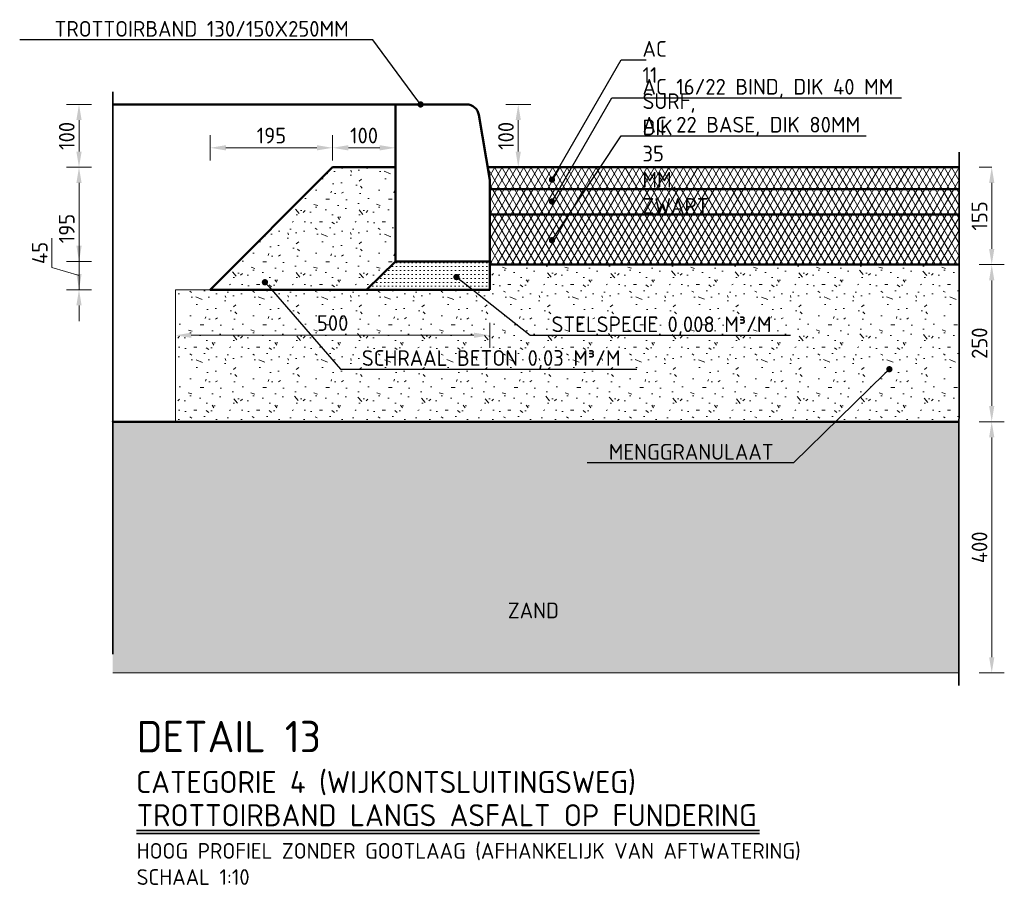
# Model space of a CAD drawing. Header units: metres. Extents: x 92403 to 95147, y 464428 to 465602.
# Tile 234 of 256: x 92591.87 to 92593.44, y 465106.87 to 465108.24. Entities that reach past the tile are written whole.
import ezdxf
from ezdxf import colors
from ezdxf.entities.mleader import LeaderData, LeaderLine
from ezdxf.math import Vec2, Vec3

# ---------------------------------------------------------------- set-up
doc = ezdxf.new("R2010")
doc.units = ezdxf.units.M
doc.linetypes.add('AL-PROJECT', pattern=[18, 12, -3, 0, -3])
doc.layers.get('0').update_dxf_attribs({"linetype": 'CONTINUOUS'})
doc.layers.get('Defpoints').update_dxf_attribs({"linetype": 'CONTINUOUS'})
for name, color, linetype, lineweight in [('N-WE-GW-GROND_ZAND-AD', 7, 'CONTINUOUS', 18), ('N-WE-GW-GROND_ZAND_CUNETZAND-AD-10', 7, 'CONTINUOUS', 18), ('N-WE-GW-GROND_ZAND_CUNETZAND-WERK-T25', 7, 'CONTINUOUS', 25), ('N-WE-VH-KANTOPSLUITING_TROTTOIRBAND_130 150-GD', 210, 'CONTINUOUS', 50), ('N-WE-VH-VERHARDING_ASFALT-AD-10', 252, 'CONTINUOUS', 18), ('N-WE-VH-VERHARDING_ASFALT-GD', 252, 'CONTINUOUS', 50), ('N-WE-VH-VERHARDING_ASFALT-T25', 7, 'CONTINUOUS', 25), ('N-WE-VH-VERHARDING_BETON-AD-10', 252, 'CONTINUOUS', 18), ('N-WE-VH-VERHARDING_BETON_SCHRAAL-GD', 252, 'CONTINUOUS', 50), ('N-WE-VH-VERHARDING_BETON_SCHRAAL-T25', 7, 'CONTINUOUS', 25), ('N-WE-VH-VERHARDING_FUNDERING-AD-10', 252, 'CONTINUOUS', 18), ('N-WE-VH-VERHARDING_TEGEL-GD', 252, 'CONTINUOUS', 50), ('X-XX-AL-PROJECTGRENS-G', 7, 'AL-PROJECT', 35), ('X-XX-AL-TEKENBLAD_TITELBLOK-T25', 7, 'CONTINUOUS', 25), ('X-XX-AL-TEKENBLAD_TITELBLOK-T35', 50, 'CONTINUOUS', 35), ('X-XX-AL-TEKENBLAD_TITELBLOK-T50', 130, 'CONTINUOUS', 50), ('X-XX-AL-VERWIJZING_DETAIL-M', 7, 'CONTINUOUS', 18)]:
    doc.layers.add(name, color=color, linetype=linetype, lineweight=lineweight)
doc.styles.add('NLCS-ISO-ANNOTATIVE-T25', font='NLCS-ISO.ttf', dxfattribs={"height": 2.5})
doc.styles.add('NLCS-ISO-M10-T25', font='NLCS-ISO.ttf', dxfattribs={"height": 0.025})
doc.styles.add('NLCS-ISO-M10-T35', font='NLCS-ISO.ttf', dxfattribs={"height": 0.035})
doc.styles.add('NLCS-ISO-M10-T50', font='NLCS-ISO.ttf', dxfattribs={"height": 0.05})
doc.dimstyles.new('NLCS-M10-T25-PIJL_L2_H1', dxfattribs={"dimscale": 0.01, "dimtxt": 2.5, "dimasz": 2.5, "dimexe": 2, "dimexo": 2, "dimgap": 0.7, "dimtad": 1, "dimzin": 0, "dimdsep": 46, "dimtxsty": 'NLCS-ISO-M10-T25', "dimcen": 2.5, "dimdle": 2, "dimclrd": 256, "dimclre": 256, "dimclrt": 7, "dimadec": 1, "dimazin": 0, "dimtfac": 1, "dimtdec": 3, "dimtofl": 0, "dimtmove": 1, "dimatfit": 0, "dimfxl": 2, "dimfxlon": 1, "dimtfillclr": 256, "dimtolj": 1, "dimtzin": 0, "dimlwd": -1, "dimlwe": -1, "dimarcsym": 0})
pattern_1 = [(59.99999999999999, (2985.379468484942, 6084.538831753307), (-0.008660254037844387, 0.005000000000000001), []), (120, (2985.379468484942, 6084.538831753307), (-0.008660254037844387, -0.004999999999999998), [])]
pattern_2 = [(0, (2985.474468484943, 6084.60283175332), (0, 0.1), [0, -0.1]), (0, (2985.475468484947, 6084.567831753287), (0, 0.1), [0, -0.1]), (0, (2985.478468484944, 6084.621831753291), (0, 0.1), [0, -0.1]), (338.1986, (2985.426468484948, 6084.590831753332), (0.3000000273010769, -0.099999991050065), [0.0107703, -0.5277461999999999]), (216.8699, (2985.436468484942, 6084.586831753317), (0.2999999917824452, 0.2000000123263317), [0.005, -0.495]), (130.6013, (2985.432468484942, 6084.583831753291), (0.5000000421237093, -0.5999999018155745), [0.0092195, -0.9127349]), (206.5651, (2985.399468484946, 6084.571831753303), (-0.09999991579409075, -0.1000001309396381), [0.0022361, -0.2213707]), (326.3099, (2985.397468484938, 6084.570831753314), (0.199999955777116, -0.1000001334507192), [0.0036056, -0.3569496]), (108.4349, (2985.400468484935, 6084.568831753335), (-0.09999984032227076, 0.2000000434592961), [0.003162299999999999, -0.3130654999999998]), (225, (2985.463468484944, 6084.561831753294), (-1.776356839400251e-17, -0.1000000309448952), [0.0042426, -0.1371787]), (0, (2985.460468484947, 6084.558831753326), (0.1, 0.1), [0.006, -0.094]), (135, (2985.466468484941, 6084.558831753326), (-0.1000000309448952, 8.881784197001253e-18), [0.0042426, -0.1371787]), (251.5651, (2985.451468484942, 6084.625831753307), (0.09999984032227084, 0.2000000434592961), [0.003162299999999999, -0.3130654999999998]), (0, (2985.450468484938, 6084.62283175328), (0.1, 0.1), [0.005, -0.095]), (143.1301, (2985.455468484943, 6084.62283175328), (-0.2999999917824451, 0.2000000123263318), [0.005, -0.495]), (213.6901, (2985.398468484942, 6084.626831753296), (0.199999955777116, 0.1000001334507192), [0.003605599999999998, -0.3569495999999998]), (341.5651, (2985.395468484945, 6084.624831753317), (-0.2000000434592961, 0.09999984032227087), [0.006324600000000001, -0.3099032]), (126.8699, (2985.401468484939, 6084.62283175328), (0.2000000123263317, -0.2999999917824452), [0.005, -0.495]), (0, (2985.427468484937, 6084.62283175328), (0, 0.1), [0, -0.1]), (0, (2985.400468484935, 6084.596831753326), (0, 0.1), [0, -0.1]), (0, (2985.428468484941, 6084.559831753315), (0, 0.1), [0, -0.1]), (0, (2985.455468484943, 6084.590831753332), (0, 0.1), [0, -0.1]), (0, (2985.426468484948, 6084.607831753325), (0, 0.1), [0, -0.1]), (0, (2985.404468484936, 6084.610831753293), (0, 0.1), [0, -0.1]), (0, (2985.413468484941, 6084.604831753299), (0, 0.1), [0, -0.1]), (0, (2985.409468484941, 6084.580831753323), (0, 0.1), [0, -0.1]), (0, (2985.385468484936, 6084.58483175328), (0, 0.1), [0, -0.1]), (0, (2985.38646848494, 6084.607831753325), (0, 0.1), [0, -0.1]), (0, (2985.383468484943, 6084.629831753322), (0, 0.1), [0, -0.1]), (0, (2985.414468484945, 6084.633831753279), (0, 0.1), [0, -0.1]), (0, (2985.436468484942, 6084.637831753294), (0, 0.1), [0, -0.1]), (0, (2985.471468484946, 6084.633831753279), (0, 0.1), [0, -0.1]), (0, (2985.447468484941, 6084.60283175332), (0, 0.1), [0, -0.1]), (0, (2985.437468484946, 6084.620831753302), (0, 0.1), [0, -0.1]), (0, (2985.445468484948, 6084.572831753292), (0, 0.1), [0, -0.1]), (0, (2985.415468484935, 6084.567831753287), (0, 0.1), [0, -0.1]), (0, (2985.445468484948, 6084.54583175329), (0, 0.1), [0, -0.1]), (0, (2985.412468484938, 6084.551831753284), (0, 0.1), [0, -0.1]), (0, (2985.380468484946, 6084.548831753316), (0, 0.1), [0, -0.1]), (0, (2985.392468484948, 6084.543831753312), (0, 0.1), [0, -0.1]), (0, (2985.393468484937, 6084.557831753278), (0, 0.1), [0, -0.1]), (0, (2985.460468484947, 6084.541831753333), (0, 0.1), [0, -0.1]), (0, (2985.472468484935, 6084.582831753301), (0, 0.1), [0, -0.1]), (0, (2985.467468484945, 6084.612831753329), (0, 0.1), [0, -0.1]), (0, (2985.421468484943, 6084.540831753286), (0, 0.1), [0, -0.1])]

# ---------------------------------------------------------------- blocks, each defined once
blk = doc.blocks.new('*D805')
at = {"layer": 'Defpoints', "color": 0, "transparency": 16777216}
for p in [(92591.96784367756, 465108.1095338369), (92592.4716505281, 465108.1095338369), (92591.96784367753, 465108.0095338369)]:
    blk.add_point(p, dxfattribs=at)
at = {"layer": 'X-XX-AL-VERWIJZING_DETAIL-M', "transparency": 16777216}
for p, q in [((92591.98784367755, 465108.1095338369), (92591.94784367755, 465108.1095338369)), ((92591.96784367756, 465108.0345338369), (92591.96784367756, 465108.0845338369)), ((92591.96784367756, 465108.0095338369), (92591.98784367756, 465108.0095338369))]:
    blk.add_line(p, q, dxfattribs=at)
for points in [[(92591.96367701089, 465108.0845338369), (92591.97201034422, 465108.0845338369), (92591.96784367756, 465108.1095338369)], [(92591.96367701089, 465108.0345338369), (92591.97201034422, 465108.0345338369), (92591.96784367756, 465108.0095338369)]]:
    blk.add_solid(points, dxfattribs=at)
at = {"layer": 'X-XX-AL-VERWIJZING_DETAIL-M', "color": 7, "transparency": 16777216, "insert": (92591.94834367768, 465108.0595338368), "char_height": 0.025, "attachment_point": 5, "rotation": 90, "style": 'NLCS-ISO-M10-T25'}
blk.add_mtext('\\A1;100', dxfattribs=at)
blk = doc.blocks.new('*D806')
at = {"layer": 'Defpoints', "color": 0, "transparency": 16777216}
for p in [(92593.42096878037, 465108.0095338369), (92593.42096878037, 465108.0095338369), (92593.42096878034, 465107.8545338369)]:
    blk.add_point(p, dxfattribs=at)
at = {"layer": 'X-XX-AL-VERWIJZING_DETAIL-M', "transparency": 16777216}
for p, q in [((92593.42096878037, 465108.0095338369), (92593.40096878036, 465108.0095338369)), ((92593.42096878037, 465107.8795338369), (92593.42096878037, 465107.9845338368)), ((92593.42096878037, 465107.8545338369), (92593.44096878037, 465107.8545338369))]:
    blk.add_line(p, q, dxfattribs=at)
for points in [[(92593.4168021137, 465107.9845338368), (92593.42513544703, 465107.9845338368), (92593.42096878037, 465108.0095338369)], [(92593.4168021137, 465107.8795338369), (92593.42513544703, 465107.8795338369), (92593.42096878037, 465107.8545338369)]]:
    blk.add_solid(points, dxfattribs=at)
at = {"layer": 'X-XX-AL-VERWIJZING_DETAIL-M', "color": 7, "transparency": 16777216, "insert": (92593.40146878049, 465107.9320338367), "char_height": 0.025, "attachment_point": 5, "rotation": 90, "style": 'NLCS-ISO-M10-T25'}
blk.add_mtext('\\A1;155', dxfattribs=at)
blk = doc.blocks.new('*D807')
at = {"layer": 'Defpoints', "color": 0, "transparency": 16777216}
for p in [(92592.60165052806, 465108.1095338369), (92592.66713390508, 465108.1095338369), (92592.61831719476, 465108.0095338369)]:
    blk.add_point(p, dxfattribs=at)
at = {"layer": 'X-XX-AL-VERWIJZING_DETAIL-M', "transparency": 16777216}
for p, q in [((92592.64713390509, 465108.1095338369), (92592.68713390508, 465108.1095338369)), ((92592.66713390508, 465108.0345338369), (92592.66713390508, 465108.0845338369)), ((92592.64713390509, 465108.0095338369), (92592.68713390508, 465108.0095338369))]:
    blk.add_line(p, q, dxfattribs=at)
for points in [[(92592.66296723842, 465108.0845338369), (92592.67130057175, 465108.0845338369), (92592.66713390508, 465108.1095338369)], [(92592.66296723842, 465108.0345338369), (92592.67130057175, 465108.0345338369), (92592.66713390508, 465108.0095338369)]]:
    blk.add_solid(points, dxfattribs=at)
at = {"layer": 'X-XX-AL-VERWIJZING_DETAIL-M', "color": 7, "transparency": 16777216, "insert": (92592.6476339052, 465108.0595338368), "char_height": 0.025, "attachment_point": 5, "rotation": 90, "style": 'NLCS-ISO-M10-T25'}
blk.add_mtext('\\A1;100', dxfattribs=at)
blk = doc.blocks.new('*D808')
at = {"layer": 'Defpoints', "color": 0, "transparency": 16777216}
for p in [(92591.96784367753, 465107.8595338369), (92592.4716505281, 465107.8595338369), (92592.12165026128, 465107.8145338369)]:
    blk.add_point(p, dxfattribs=at)
at = {"layer": 'X-XX-AL-VERWIJZING_DETAIL-M', "transparency": 16777216}
for p, q in [((92591.92484367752, 465107.8499338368), (92591.92484367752, 465107.8964338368)), ((92591.96784367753, 465107.8845338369), (92591.96784367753, 465107.9095338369)), ((92591.96784367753, 465107.8370338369), (92591.92484367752, 465107.8499338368)), ((92591.98784367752, 465107.8595338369), (92591.94784367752, 465107.8595338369)), ((92591.96784367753, 465107.8145338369), (92591.96784367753, 465107.8595338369)), ((92591.98784367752, 465107.8145338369), (92591.94784367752, 465107.8145338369)), ((92591.96784367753, 465107.7895338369), (92591.96784367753, 465107.7645338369))]:
    blk.add_line(p, q, dxfattribs=at)
for points in [[(92591.96367701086, 465107.8845338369), (92591.9720103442, 465107.8845338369), (92591.96784367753, 465107.8595338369)], [(92591.96367701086, 465107.7895338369), (92591.9720103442, 465107.7895338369), (92591.96784367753, 465107.8145338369)]]:
    blk.add_solid(points, dxfattribs=at)
at = {"layer": 'X-XX-AL-VERWIJZING_DETAIL-M', "color": 7, "transparency": 16777216, "insert": (92591.90534367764, 465107.8731838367), "char_height": 0.025, "attachment_point": 5, "rotation": 90, "style": 'NLCS-ISO-M10-T25'}
blk.add_mtext('\\A1;45', dxfattribs=at)
blk = doc.blocks.new('*D809')
at = {"layer": 'Defpoints', "color": 0, "transparency": 16777216}
for p in [(92592.37165053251, 465108.0405206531), (92592.47165053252, 465108.0095338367), (92592.37165053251, 465107.9895338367)]:
    blk.add_point(p, dxfattribs=at)
at = {"layer": 'X-XX-AL-VERWIJZING_DETAIL-M', "transparency": 16777216}
for p, q in [((92592.37165053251, 465108.0205206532), (92592.37165053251, 465108.0605206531)), ((92592.47165053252, 465108.0295338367), (92592.47165053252, 465108.0605206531)), ((92592.44665053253, 465108.0405206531), (92592.39665053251, 465108.0405206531))]:
    blk.add_line(p, q, dxfattribs=at)
for points in [[(92592.39665053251, 465108.0446873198), (92592.39665053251, 465108.0363539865), (92592.37165053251, 465108.0405206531)], [(92592.44665053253, 465108.0446873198), (92592.44665053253, 465108.0363539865), (92592.47165053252, 465108.0405206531)]]:
    blk.add_solid(points, dxfattribs=at)
at = {"layer": 'X-XX-AL-VERWIJZING_DETAIL-M', "color": 7, "transparency": 16777216, "insert": (92592.42165053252, 465108.0600206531), "char_height": 0.025, "attachment_point": 5, "style": 'NLCS-ISO-M10-T25'}
blk.add_mtext('\\A1;100', dxfattribs=at)
blk = doc.blocks.new('_Dot')
at = {"color": 0, "linetype": 'ByBlock', "lineweight": -2}
blk.add_line((-0.5, 0), (-1, 0), dxfattribs=at)
at = {"color": 0, "linetype": 'ByBlock', "const_width": 0.5}
blk.add_lwpolyline([(-0.25, 0, 1), (0.25, 0, 1)], format="xyb", close=True, dxfattribs=at)
blk = doc.blocks.new('*D608')
at = {"layer": 'Defpoints', "color": 0, "transparency": 16777216}
for p in [(92593.36920757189, 465107.6045338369), (92593.36880760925, 465107.2045338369), (92593.42096878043, 465107.2045338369)]:
    blk.add_point(p, dxfattribs=at)
at = {"layer": 'X-XX-AL-VERWIJZING_DETAIL-M', "transparency": 16777216}
for p, q in [((92593.40096878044, 465107.6045338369), (92593.44096878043, 465107.6045338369)), ((92593.42096878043, 465107.5795338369), (92593.42096878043, 465107.2295338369)), ((92593.40096878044, 465107.2045338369), (92593.44096878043, 465107.2045338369))]:
    blk.add_line(p, q, dxfattribs=at)
for points in [[(92593.41680211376, 465107.5795338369), (92593.42513544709, 465107.5795338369), (92593.42096878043, 465107.6045338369)], [(92593.41680211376, 465107.2295338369), (92593.42513544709, 465107.2295338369), (92593.42096878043, 465107.2045338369)]]:
    blk.add_solid(points, dxfattribs=at)
at = {"layer": 'X-XX-AL-VERWIJZING_DETAIL-M', "color": 7, "transparency": 16777216, "insert": (92593.40146878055, 465107.4045338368), "char_height": 0.025, "attachment_point": 5, "rotation": 90, "style": 'NLCS-ISO-M10-T25'}
blk.add_mtext('\\A1;400', dxfattribs=at)
blk = doc.blocks.new('*D810')
at = {"layer": 'Defpoints', "color": 0, "transparency": 16777216}
for p in [(92592.17665053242, 465108.0405206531), (92592.37165053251, 465108.0405206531), (92592.17665053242, 465107.8145338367)]:
    blk.add_point(p, dxfattribs=at)
at = {"layer": 'X-XX-AL-VERWIJZING_DETAIL-M', "transparency": 16777216}
for p, q in [((92592.17665053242, 465108.0205206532), (92592.17665053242, 465108.0605206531)), ((92592.37165053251, 465108.0405206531), (92592.37165053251, 465108.0605206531)), ((92592.34665053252, 465108.0405206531), (92592.20165053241, 465108.0405206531))]:
    blk.add_line(p, q, dxfattribs=at)
for points in [[(92592.20165053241, 465108.0446873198), (92592.20165053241, 465108.0363539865), (92592.17665053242, 465108.0405206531)], [(92592.34665053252, 465108.0446873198), (92592.34665053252, 465108.0363539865), (92592.37165053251, 465108.0405206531)]]:
    blk.add_solid(points, dxfattribs=at)
at = {"layer": 'X-XX-AL-VERWIJZING_DETAIL-M', "color": 7, "transparency": 16777216, "insert": (92592.27415053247, 465108.0600206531), "char_height": 0.025, "attachment_point": 5, "style": 'NLCS-ISO-M10-T25'}
blk.add_mtext('\\A1;195', dxfattribs=at)
blk = doc.blocks.new('*D811')
at = {"layer": 'Defpoints', "color": 0, "transparency": 16777216}
for p in [(92593.36920757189, 465107.8545338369), (92593.3688770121, 465107.6045338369), (92593.4209687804, 465107.6045338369)]:
    blk.add_point(p, dxfattribs=at)
at = {"layer": 'X-XX-AL-VERWIJZING_DETAIL-M', "transparency": 16777216}
for p, q in [((92593.4009687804, 465107.8545338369), (92593.4409687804, 465107.8545338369)), ((92593.4209687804, 465107.8295338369), (92593.4209687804, 465107.6295338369)), ((92593.4009687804, 465107.6045338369), (92593.4409687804, 465107.6045338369))]:
    blk.add_line(p, q, dxfattribs=at)
for points in [[(92593.41680211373, 465107.8295338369), (92593.42513544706, 465107.8295338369), (92593.4209687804, 465107.8545338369)], [(92593.41680211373, 465107.6295338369), (92593.42513544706, 465107.6295338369), (92593.4209687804, 465107.6045338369)]]:
    blk.add_solid(points, dxfattribs=at)
at = {"layer": 'X-XX-AL-VERWIJZING_DETAIL-M', "color": 7, "transparency": 16777216, "insert": (92593.40146878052, 465107.7295338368), "char_height": 0.025, "attachment_point": 5, "rotation": 90, "style": 'NLCS-ISO-M10-T25'}
blk.add_mtext('\\A1;250', dxfattribs=at)
blk = doc.blocks.new('*D745')
at = {"layer": 'Defpoints', "color": 0, "transparency": 16777216}
for p in [(92592.62165074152, 465107.8395338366), (92592.12165026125, 465107.742102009), (92592.12165026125, 465107.7145334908)]:
    blk.add_point(p, dxfattribs=at)
at = {"layer": 'X-XX-AL-VERWIJZING_DETAIL-M', "transparency": 16777216}
for p, q in [((92592.12165026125, 465107.7345334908), (92592.12165026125, 465107.762102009)), ((92592.62165074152, 465107.7621020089), (92592.62165074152, 465107.7221020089)), ((92592.59665074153, 465107.742102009), (92592.14665026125, 465107.742102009))]:
    blk.add_line(p, q, dxfattribs=at)
for points in [[(92592.14665026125, 465107.7462686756), (92592.14665026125, 465107.7379353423), (92592.12165026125, 465107.742102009)], [(92592.59665074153, 465107.7462686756), (92592.59665074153, 465107.7379353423), (92592.62165074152, 465107.742102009)]]:
    blk.add_solid(points, dxfattribs=at)
at = {"layer": 'X-XX-AL-VERWIJZING_DETAIL-M', "color": 7, "transparency": 16777216, "insert": (92592.37165050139, 465107.7616020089), "char_height": 0.025, "attachment_point": 5, "style": 'NLCS-ISO-M10-T25'}
blk.add_mtext('\\A1;500', dxfattribs=at)
blk = doc.blocks.new('*D852')
at = {"layer": 'Defpoints', "color": 0, "transparency": 16777216}
for p in [(92591.96784367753, 465108.0095338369), (92592.47165053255, 465108.0095338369), (92592.12165026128, 465107.8145338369)]:
    blk.add_point(p, dxfattribs=at)
at = {"layer": 'X-XX-AL-VERWIJZING_DETAIL-M', "transparency": 16777216}
for p, q in [((92591.98784367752, 465108.0095338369), (92591.94784367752, 465108.0095338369)), ((92591.96784367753, 465107.8395338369), (92591.96784367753, 465107.9845338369)), ((92591.98784367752, 465107.8145338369), (92591.94784367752, 465107.8145338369))]:
    blk.add_line(p, q, dxfattribs=at)
for points in [[(92591.96367701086, 465107.9845338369), (92591.9720103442, 465107.9845338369), (92591.96784367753, 465108.0095338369)], [(92591.96367701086, 465107.8395338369), (92591.9720103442, 465107.8395338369), (92591.96784367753, 465107.8145338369)]]:
    blk.add_solid(points, dxfattribs=at)
at = {"layer": 'X-XX-AL-VERWIJZING_DETAIL-M', "color": 7, "transparency": 16777216, "insert": (92591.94834367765, 465107.9120338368), "char_height": 0.025, "attachment_point": 5, "rotation": 90, "style": 'NLCS-ISO-M10-T25'}
blk.add_mtext('\\A1;195', dxfattribs=at)

msp = doc.modelspace()

# ---------------------------------------------------------------- hatches: boundary and pattern name
at = {"layer": 'N-WE-GW-GROND_ZAND_CUNETZAND-AD-10'}
h = msp.add_hatch(dxfattribs=at)
h.set_pattern_fill('AGW-GROND_ZAND_CUNETZAND', color=256, scale=0.01, pattern_type=2)
h.set_pattern_definition([(0, (2985.379468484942, 6084.488831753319), (0.00625, 0.00625), [0, -0.0125])])
h.paths.add_polyline_path([(92592.02165026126, 465107.6045338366), (92592.0216156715, 465107.2045531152), (92593.3684220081, 465107.204514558), (92593.36880757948, 465107.6044952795), (92592.84658526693, 465107.6045338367)])
at = {"layer": 'N-WE-VH-VERHARDING_ASFALT-AD-10'}
h = msp.add_hatch(dxfattribs=at)
h.set_pattern_fill('AVH-ASFALT', color=256, scale=0.01, pattern_type=2)
h.set_pattern_definition(pattern_1)
h.paths.add_polyline_path([(92592.61831719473, 465108.0095338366), (92592.62165052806, 465107.9895338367), (92592.62165052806, 465107.9745338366), (92593.36912377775, 465107.9745338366), (92593.36915076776, 465108.0095338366)])
h = msp.add_hatch(dxfattribs=at)
h.set_pattern_fill('AVH-ASFALT', color=256, scale=0.01, pattern_type=2)
h.set_pattern_definition(pattern_1)
h.paths.add_polyline_path([(92592.62165052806, 465107.9745338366), (92592.62165052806, 465107.9345338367), (92593.36909293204, 465107.9345338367), (92593.36912377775, 465107.9745338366)])
h = msp.add_hatch(dxfattribs=at)
h.set_pattern_fill('AVH-ASFALT', color=256, scale=0.01, pattern_type=2)
h.set_pattern_definition(pattern_1)
h.paths.add_polyline_path([(92593.36903124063, 465107.8545338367), (92593.36909293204, 465107.9345338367), (92592.62165052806, 465107.9345338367), (92592.62165070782, 465107.8545338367)])
at = {"layer": 'N-WE-VH-VERHARDING_BETON-AD-10'}
h = msp.add_hatch(dxfattribs=at)
h.set_pattern_fill('AVH-BETON_SCHRAAL', color=256, scale=0.01, pattern_type=2)
h.set_pattern_definition(pattern_2)
h.paths.add_polyline_path([(92592.17665053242, 465107.8145338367), (92592.42565053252, 465107.8145338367), (92592.47165052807, 465107.8595338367), (92592.47165053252, 465108.0095338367), (92592.37165053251, 465108.0095338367)])
at = {"layer": 'N-WE-VH-VERHARDING_FUNDERING-AD-10'}
h = msp.add_hatch(dxfattribs=at)
h.set_pattern_fill('AVH-FUNDERING_GRANULAAT', color=256, scale=0.01, pattern_type=2)
h.set_pattern_definition(pattern_2)
h.paths.add_polyline_path([(92593.36900036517, 465107.854514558), (92592.62165070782, 465107.8545338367), (92592.62165052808, 465107.8145338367), (92592.12165026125, 465107.8145338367), (92592.12165026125, 465107.6045434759), (92593.36900745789, 465107.6045241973)])
h = msp.add_hatch(dxfattribs=at)
h.set_pattern_fill('AVH-FUNDERING_ZANDCEMENTSTAB', color=256, scale=0.01, pattern_type=2)
h.set_pattern_definition([(0, (2985.379468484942, 6084.538831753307), (0.03125, 0.00625), [0, -0.00625])])
h.paths.add_polyline_path([(92592.52065001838, 465107.8595336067), (92592.47065002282, 465107.8595336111), (92592.42565025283, 465107.814533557), (92592.62065001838, 465107.8145336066), (92592.62065018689, 465107.8595337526), (92592.6206501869, 465107.8595336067), (92592.48356496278, 465107.8595336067)])
h.paths.add_polyline_path([(92592.6206501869, 465107.8595336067), (92592.47065002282, 465107.8595335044), (92592.52065001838, 465107.8595336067), (92592.48356496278, 465107.8595336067)], flags=17)

# ---------------------------------------------------------------- linework, layer by layer
at = {"layer": 'N-WE-GW-GROND_ZAND-AD'}
msp.add_lwpolyline([(92593.36880760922, 465107.2045338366), (92592.02165026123, 465107.2045338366)], dxfattribs=at)
at = {"layer": 'N-WE-VH-KANTOPSLUITING_TROTTOIRBAND_130 150-GD'}
msp.add_lwpolyline([(92592.62165052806, 465107.8595338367), (92592.62165052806, 465107.9895338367), (92592.60443586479, 465108.0928218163, 0.3666293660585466), (92592.5847079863, 465108.1095338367), (92592.47165052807, 465108.1095338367), (92592.47165052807, 465107.8595338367)], format="xyb", close=True, dxfattribs=at)
at = {"layer": 'N-WE-VH-VERHARDING_ASFALT-GD'}
for points in [[(92593.36920757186, 465108.0095338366), (92592.61831719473, 465108.0095338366)], [(92593.36920757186, 465107.9745338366), (92592.62165052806, 465107.9745338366)], [(92593.36920757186, 465107.9345338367), (92592.62165052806, 465107.9345338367)], [(92593.36920757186, 465107.8545338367), (92592.62165052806, 465107.8545338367)]]:
    msp.add_lwpolyline(points, dxfattribs=at)
at = {"layer": 'N-WE-VH-VERHARDING_BETON_SCHRAAL-GD'}
for points in [[(92592.47165053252, 465108.0095338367), (92592.37165053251, 465108.0095338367), (92592.17665053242, 465107.8145338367), (92592.42565053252, 465107.8145338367), (92592.47165052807, 465107.8595338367), (92592.47165053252, 465107.9995338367)], [(92592.62165052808, 465107.8145338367), (92592.62165052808, 465107.8595338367), (92592.47165052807, 465107.8595338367), (92592.42565053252, 465107.8145338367)]]:
    msp.add_lwpolyline(points, close=True, dxfattribs=at)
msp.add_lwpolyline([(92593.36887701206, 465107.6045338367), (92592.84658526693, 465107.6045338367), (92592.84658526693, 465107.6045338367), (92592.02165026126, 465107.6045338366), (92592.84658526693, 465107.6045338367), (92592.84658526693, 465107.6045338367), (92593.36920757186, 465107.6045338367)], dxfattribs=at)
at = {"layer": 'N-WE-VH-VERHARDING_FUNDERING-AD-10', "flags": 128}
msp.add_lwpolyline([(92592.62165052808, 465107.8145338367), (92592.12165026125, 465107.8145338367), (92592.12165026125, 465107.6045338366)], dxfattribs=at)
at = {"layer": 'N-WE-VH-VERHARDING_TEGEL-GD', "flags": 128}
msp.add_lwpolyline([(92592.02165026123, 465108.1095338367), (92592.47165052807, 465108.1095338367)], dxfattribs=at)
at = {"layer": 'X-XX-AL-PROJECTGRENS-G'}
for p, q in [((92592.02165026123, 465108.1297460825), (92592.02165026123, 465107.2345338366)), ((92593.36916916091, 465108.0333856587), (92593.36855313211, 465107.1845338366))]:
    msp.add_line(p, q, dxfattribs=at)
at = {"layer": 'X-XX-AL-TEKENBLAD_TITELBLOK-T35'}
for p, q in [((92592.0596487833, 465106.9537700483), (92593.05113255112, 465106.9537700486)), ((92592.0596487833, 465106.9487700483), (92593.05113255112, 465106.9487700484))]:
    msp.add_line(p, q, dxfattribs=at)

# ---------------------------------------------------------------- texts
at = {"layer": 'N-WE-GW-GROND_ZAND_CUNETZAND-WERK-T25', "insert": (92592.65055821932, 465107.2914885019), "char_height": 0.025, "width": 407.036430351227, "attachment_point": 7, "style": 'NLCS-ISO-ANNOTATIVE-T25'}
msp.add_mtext('ZAND', dxfattribs=at)
at = {"layer": 'X-XX-AL-TEKENBLAD_TITELBLOK-T25', "insert": (92592.0596487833, 465106.8671182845), "char_height": 0.025, "attachment_point": 7, "style": 'NLCS-ISO-M10-T25'}
msp.add_mtext('HOOG PROFIEL ZONDER GOOTLAAG (AFHANKELIJK VAN AFTWATERING)\\PSCHAAL 1:10', dxfattribs=at)
at = {"layer": 'X-XX-AL-TEKENBLAD_TITELBLOK-T35', "char_height": 0.035, "width": 1.298086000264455, "attachment_point": 7, "style": 'NLCS-ISO-M10-T35'}
for s, insert in [('CATEGORIE 4 (WIJKONTSLUITINGSWEG)', (92592.05878147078, 465107.0100033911)), ('TROTTOIRBAND LANGS ASFALT OP FUNDERING', (92592.0596487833, 465106.9605449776))]:
    msp.add_mtext(s, dxfattribs=dict(at, insert=insert))
at = {"layer": 'X-XX-AL-TEKENBLAD_TITELBLOK-T50', "insert": (92592.0596487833, 465107.0782199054), "char_height": 0.05, "width": 1.298086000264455, "attachment_point": 7, "style": 'NLCS-ISO-M10-T50'}
msp.add_mtext('DETAIL 13', dxfattribs=at)

# ---------------------------------------------------------------- dimensions: what is measured, and where the dimension line sits
at = {"layer": 'X-XX-AL-VERWIJZING_DETAIL-M'}
for base, p1, p2, picture, middle in [((92591.96784367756, 465108.1095338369), (92591.9678436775, 465108.0095338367), (92592.47165052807, 465108.1095338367), '*D805', (92591.94834367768, 465108.0595338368)), ((92592.66713390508, 465108.1095338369), (92592.61831719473, 465108.0095338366), (92592.60165052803, 465108.1095338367), '*D807', (92592.6476339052, 465108.0595338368)), ((92591.96784367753, 465108.0095338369), (92592.12165026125, 465107.8145338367), (92592.47165053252, 465108.0095338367), '*D852', (92591.94834367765, 465107.9120338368)), ((92593.42096878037, 465108.0095338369), (92593.42096878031, 465107.8545338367), (92593.42096878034, 465108.0095338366), '*D806', (92593.40146878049, 465107.9320338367)), ((92591.96784367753, 465107.8595338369), (92592.12165026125, 465107.8145338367), (92592.47165052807, 465107.8595338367), '*D808', (92591.90534367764, 465107.8569338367)), ((92593.4209687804, 465107.6045338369), (92593.36920757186, 465107.8545338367), (92593.36887701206, 465107.6045338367), '*D811', (92593.40146878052, 465107.7295338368)), ((92593.42096878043, 465107.2045338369), (92593.36920757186, 465107.6045338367), (92593.36880760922, 465107.2045338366), '*D608', (92593.40146878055, 465107.4045338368))]:
    dim = msp.add_linear_dim(base=base, p1=p1, p2=p2, angle=90, dimstyle='NLCS-M10-T25-PIJL_L2_H1', override={"dimdec": 0, "dimlfac": 1000}, dxfattribs=at)
    dim.commit()
    dim.dimension.update_dxf_attribs({"geometry": picture, "text_midpoint": middle})
for base, p1, p2, picture, middle in [((92592.17665053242, 465108.0405206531), (92592.37165053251, 465108.0405206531), (92592.17665053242, 465107.8145338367), '*D810', (92592.27415053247, 465108.0600206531)), ((92592.37165053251, 465108.0405206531), (92592.47165053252, 465108.0095338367), (92592.37165053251, 465107.9895338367), '*D809', (92592.42165053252, 465108.0600206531)), ((92592.12165026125, 465107.742102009), (92592.62165074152, 465107.8395338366), (92592.12165026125, 465107.7145334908), '*D745', (92592.37165050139, 465107.7616020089))]:
    dim = msp.add_linear_dim(base=base, p1=p1, p2=p2, dimstyle='NLCS-M10-T25-PIJL_L2_H1', override={"dimdec": 0, "dimlfac": 1000}, dxfattribs=at)
    dim.commit()
    dim.dimension.update_dxf_attribs({"geometry": picture, "text_midpoint": middle})

# ---------------------------------------------------------------- leaders
at = {"layer": 'N-WE-VH-VERHARDING_ASFALT-T25'}
ml = msp.add_multileader_mtext('Standard', dxfattribs=at)
ml.set_content('TROTTOIRBAND 130/150X250MM', color=7, style='NLCS-ISO-M10-T25')
ml.set_leader_properties(color=256, lineweight=-1)
ml.set_arrow_properties(name='DOT')
ml.build(insert=Vec2(0, 0))
ml.multileader.update_dxf_attribs({"text_left_attachment_type": 5, "text_right_attachment_type": 5, "dogleg_length": 2.499999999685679, "arrow_head_size": 0.01, "scale": 0.01})
ctx = ml.context
ctx.base_point, ctx.scale, ctx.char_height, ctx.arrow_head_size, ctx.landing_gap_size, ctx.plane_origin = Vec3(92591.91993188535, 465108.2123798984), 0.01, 0.025, 0.01, 0.009000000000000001, Vec3(92592.51165052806, 465108.1095338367)
ctx.left_attachment, ctx.right_attachment = 5, 5
notes = []
notes.append((ctx, [(0, (1, 1, 0), (92592.43543188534, 465108.2123798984), (-1, 0), 0.02499999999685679, [(0, [(92592.51165052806, 465108.1095338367)], 0, [])])]))
ctx.mtext.insert, ctx.mtext.flow_direction = Vec3(92591.92893188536, 465108.2423798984), 5
ml = msp.add_multileader_mtext('Standard', dxfattribs=at)
ml.set_content('\\A1;AC 11 SURF, DIK 35 MM, ZWART', color=7, style='NLCS-ISO-M10-T25')
ml.set_leader_properties(color=256, lineweight=-1)
ml.set_arrow_properties(name='DOT')
ml.build(insert=Vec2(0, 0))
ml.multileader.update_dxf_attribs({"text_left_attachment_type": 5, "text_right_attachment_type": 5, "dogleg_length": 0.025, "arrow_head_size": 0.01, "scale": 0.01})
ctx = ml.context
ctx.base_point, ctx.scale, ctx.char_height, ctx.arrow_head_size, ctx.landing_gap_size, ctx.plane_origin = Vec3(92592.8559201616, 465108.1805413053), 0.01, 0.025, 0.01, 0.009000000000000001, Vec3(92592.72084749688, 465107.9898898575)
ctx.left_attachment, ctx.right_attachment = 5, 5
notes.append((ctx, [(0, (1, 1, 0), (92592.8309201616, 465108.1805413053), (1, 0), 0.02499999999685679, [(0, [(92592.72084749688, 465107.9898898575)], 0, [])])]))
ctx.mtext.insert, ctx.mtext.width, ctx.mtext.flow_direction = Vec3(92592.8649201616, 465108.2105413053), 0.5879530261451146, 5
ml = msp.add_multileader_mtext('Standard', dxfattribs=at)
ml.set_content('\\A1;AC 16/22 BIND, DIK 40 MM', color=7, style='NLCS-ISO-M10-T25')
ml.set_leader_properties(color=256, lineweight=-1)
ml.set_arrow_properties(name='DOT')
ml.build(insert=Vec2(0, 0))
ml.multileader.update_dxf_attribs({"text_left_attachment_type": 5, "text_right_attachment_type": 5, "dogleg_length": 0.025, "arrow_head_size": 0.01, "scale": 0.01})
ctx = ml.context
ctx.base_point, ctx.scale, ctx.char_height, ctx.arrow_head_size, ctx.landing_gap_size, ctx.plane_origin = Vec3(92592.8559201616, 465108.1201823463), 0.01, 0.025, 0.01, 0.009000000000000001, Vec3(92592.72084749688, 465107.955043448)
ctx.left_attachment, ctx.right_attachment = 5, 5
notes.append((ctx, [(0, (1, 1, 0), (92592.81619048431, 465108.1201823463), (1, 0), 0.03972967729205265, [(0, [(92592.72084749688, 465107.955043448)], 0, [])])]))
ctx.mtext.insert, ctx.mtext.flow_direction = Vec3(92592.8649201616, 465108.1501823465), 5
ml = msp.add_multileader_mtext('Standard', dxfattribs=at)
ml.set_content('AC 22 BASE, DIK 80MM', color=7, style='NLCS-ISO-M10-T25')
ml.set_leader_properties(color=256, lineweight=-1)
ml.set_arrow_properties(name='DOT')
ml.build(insert=Vec2(0, 0))
ml.multileader.update_dxf_attribs({"text_left_attachment_type": 5, "text_right_attachment_type": 5, "dogleg_length": 2.5, "arrow_head_size": 0.01, "scale": 0.01})
ctx = ml.context
ctx.base_point, ctx.scale, ctx.char_height, ctx.arrow_head_size, ctx.landing_gap_size, ctx.plane_origin = Vec3(92592.8559201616, 465108.0598233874), 0.01, 0.025, 0.01, 0.009000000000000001, Vec3(92592.72084749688, 465107.8691719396)
ctx.left_attachment, ctx.right_attachment = 5, 5
notes.append((ctx, [(0, (1, 1, 0), (92592.8309201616, 465108.0598233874), (1, 0), 0.025, [(0, [(92592.72084749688, 465107.8934055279)], 0, [])])]))
ctx.mtext.insert, ctx.mtext.flow_direction = Vec3(92592.8649201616, 465108.0898233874), 5
at = {"layer": 'N-WE-VH-VERHARDING_BETON_SCHRAAL-T25'}
ml = msp.add_multileader_mtext('Standard', dxfattribs=at)
ml.set_content('\\A1;STELSPECIE 0,008 M³/M', color=7, style='NLCS-ISO-M10-T25')
ml.set_leader_properties(color=256, lineweight=-1)
ml.set_arrow_properties(name='DOT')
ml.build(insert=Vec2(0, 0))
ml.multileader.update_dxf_attribs({"text_left_attachment_type": 5, "text_right_attachment_type": 5, "dogleg_length": 2.5, "arrow_head_size": 0.01, "scale": 0.01})
ctx = ml.context
ctx.base_point, ctx.scale, ctx.char_height, ctx.arrow_head_size, ctx.landing_gap_size, ctx.plane_origin = Vec3(92592.71122201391, 465107.7420755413), 0.01, 0.025, 0.01, 0.009000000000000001, Vec3(92592.54016078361, 465107.8307185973)
ctx.left_attachment, ctx.right_attachment = 5, 5
notes.append((ctx, [(0, (1, 1, 0), (92592.68622201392, 465107.7420755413), (1, 0), 0.025, [(0, [(92592.56877305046, 465107.8347722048)], 0, [])])]))
ctx.mtext.insert, ctx.mtext.flow_direction = Vec3(92592.72022201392, 465107.7720755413), 5
ml = msp.add_multileader_mtext('Standard', dxfattribs=at)
ml.set_content('\\A1;SCHRAAL BETON 0,03 M³/M', color=7, style='NLCS-ISO-M10-T25')
ml.set_leader_properties(color=256, lineweight=-1)
ml.set_arrow_properties(name='DOT')
ml.build(insert=Vec2(0, 0))
ml.multileader.update_dxf_attribs({"text_left_attachment_type": 5, "text_right_attachment_type": 5, "dogleg_length": 2.5, "arrow_head_size": 0.01, "scale": 0.01})
ctx = ml.context
ctx.base_point, ctx.scale, ctx.char_height, ctx.arrow_head_size, ctx.landing_gap_size, ctx.plane_origin = Vec3(92592.40912403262, 465107.6883908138), 0.01, 0.025, 0.01, 0.009000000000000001, Vec3(92592.23806280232, 465107.7770338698)
ctx.left_attachment, ctx.right_attachment = 5, 5
notes.append((ctx, [(0, (1, 1, 0), (92592.38412403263, 465107.6883908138), (1, 0), 0.025, [(0, [(92592.26385066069, 465107.8265113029)], 0, [])])]))
ctx.mtext.insert, ctx.mtext.flow_direction = Vec3(92592.41812403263, 465107.7183908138), 5
ml = msp.add_multileader_mtext('Standard', dxfattribs=at)
ml.set_content('\\A1;MENGGRANULAAT', color=7, style='NLCS-ISO-M10-T25')
ml.set_leader_properties(color=256, lineweight=-1)
ml.set_arrow_properties(name='DOT')
ml.build(insert=Vec2(0, 0))
ml.multileader.update_dxf_attribs({"text_left_attachment_type": 5, "text_right_attachment_type": 5, "dogleg_length": 2.5, "arrow_head_size": 0.01, "scale": 0.01})
ctx = ml.context
ctx.base_point, ctx.scale, ctx.char_height, ctx.arrow_head_size, ctx.landing_gap_size, ctx.plane_origin = Vec3(92592.80231106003, 465107.538961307), 0.01, 0.025, 0.01, 0.009000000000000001, Vec3(92593.0708774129, 465107.6920115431)
ctx.left_attachment, ctx.right_attachment = 5, 5
notes.append((ctx, [(1, (1, 1, 0), (92593.10531106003, 465107.538961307), (-1, 0), 0.025, [(0, [(92593.25797172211, 465107.6880773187)], 0, [])])]))
ctx.mtext.insert, ctx.mtext.flow_direction = Vec3(92592.81131106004, 465107.5689613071), 5
for ctx, leaders in notes:
    for number, flags, end, landing, length, lines in leaders:
        leader = LeaderData()
        leader.index, (leader.has_last_leader_line, leader.has_dogleg_vector, leader.attachment_direction) = number, flags
        leader.last_leader_point, leader.dogleg_vector, leader.dogleg_length = Vec3(end), Vec3(landing), length
        for number, points, colour, breaks in lines:
            line = LeaderLine()
            line.index, line.vertices, line.color, line.breaks = number, Vec3.list(points), colors.encode_raw_color(colour), breaks
            leader.lines.append(line)
        ctx.leaders.append(leader)

doc.saveas('drawing.dxf')
